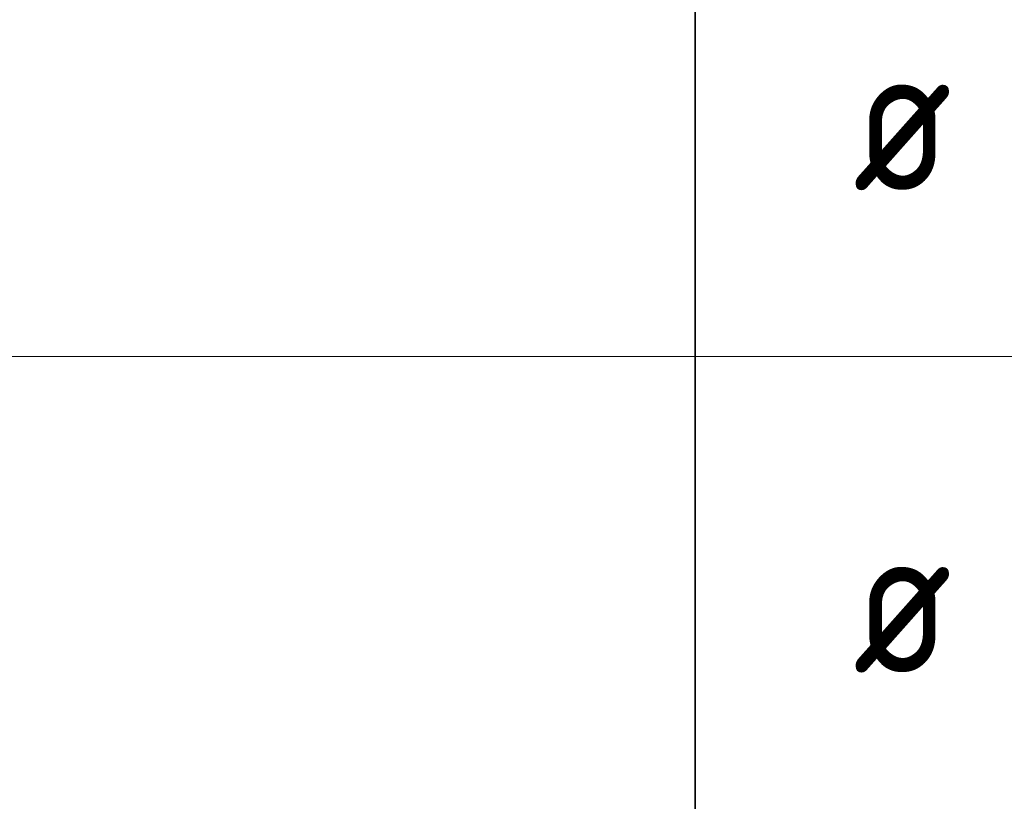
# Model space of a CAD drawing. Header units: metres. Extents: x -38 to 98, y -15 to 21.
# Tile 90 of 124: x 74.3 to 75.93, y 5.33 to 6.63. Entities that reach past the tile are written whole.
import ezdxf

# ---------------------------------------------------------------- set-up
doc = ezdxf.new("R2010")
doc.units = ezdxf.units.M
doc.styles.add('ISOCPEUR', font='txt')

msp = doc.modelspace()

# ---------------------------------------------------------------- linework, layer by layer
at = {"color": 7, "linetype": 'Continuous', "lineweight": 35, "transparency": 33554687}
for p, q in [((75.4198, 6.8717), (75.4198, 6.0717)), ((75.4198, 6.0717), (75.4198, 5.2717))]:
    msp.add_line(p, q, dxfattribs=at)
at = {"color": 7, "linetype": 'Continuous', "lineweight": 13, "transparency": 33554687}
msp.add_line((86.4198, 6.0717), (67.9198, 6.0717), dxfattribs=at)

# ---------------------------------------------------------------- texts
at = {"color": 7, "linetype": 'Continuous', "lineweight": 35, "transparency": 33554687, "char_height": 0.25, "width": 0.327205, "attachment_point": 7, "style": 'ISOCPEUR'}
for insert in [(75.6817, 6.3467), (75.6817, 5.5467)]:
    msp.add_mtext('\\W0.82;ø', dxfattribs=dict(at, insert=insert))

doc.saveas('drawing.dxf')
